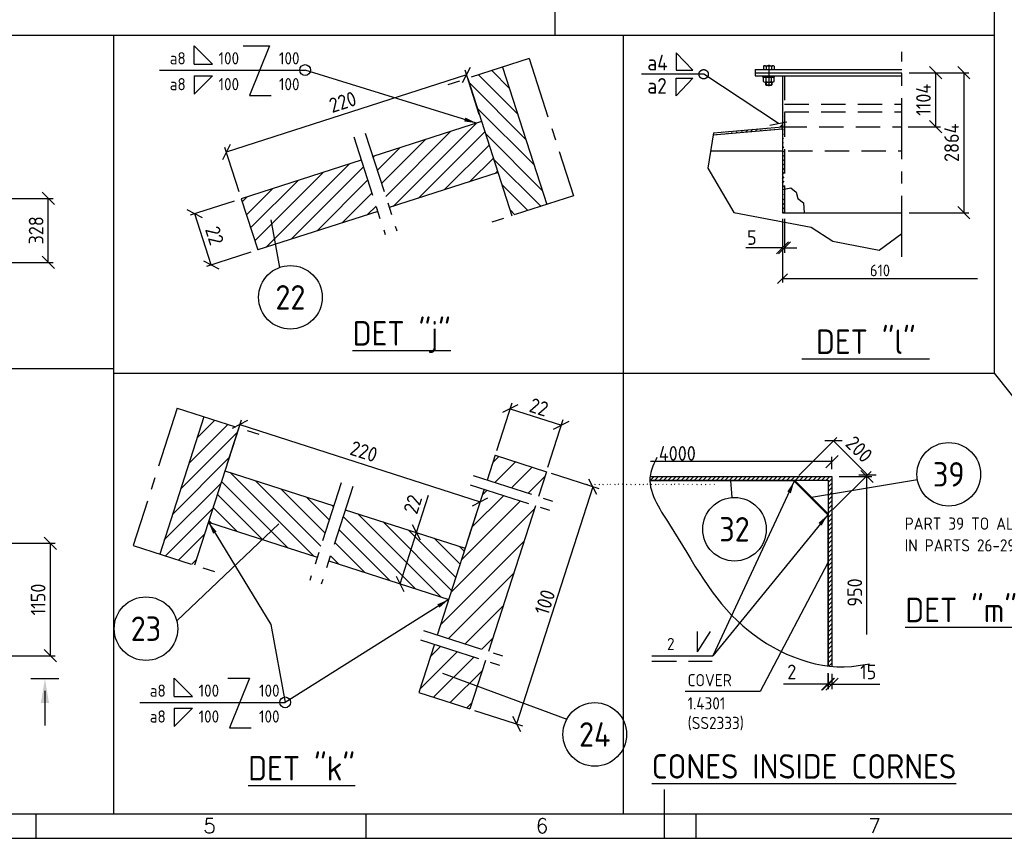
# Model space of a CAD drawing. Extents: x 0 to 84100, y 0 to 59400.
# Tile 4 of 25: x 28916 to 49055, y 500 to 17249. Entities that reach past the tile are written whole.
import ezdxf
from ezdxf.enums import TextEntityAlignment as Align

# ---------------------------------------------------------------- set-up
doc = ezdxf.new("R2010")
doc.units = 0
doc.header["$LTSCALE"] = 1000
for name, pattern in [('CENTER', [2, 1.25, -0.25, 0.25, -0.25]), ('DASHDOT', [1, 0.5, -0.25, 0, -0.25]), ('DASHED', [0.75, 0.5, -0.25])]:
    doc.linetypes.add(name, pattern=pattern)
doc.layers.get('0').update_dxf_attribs({"linetype": 'CONTINUOUS'})
doc.layers.get('DEFPOINTS').update_dxf_attribs({"linetype": 'CONTINUOUS'})
for name, color, linetype in [('STG-CEN-18', 1, 'CENTER'), ('STG-CON-50', 4, 'CONTINUOUS'), ('STG-DAS-18', 1, 'DASHED'), ('STL-FIN-25', 2, 'CONTINUOUS'), ('STX-DIM-18', 1, 'CONTINUOUS'), ('STX-INFO-25', 2, 'CONTINUOUS'), ('STX-NUM-25', 1, 'CONTINUOUS'), ('STX-RAS-18', 1, 'CONTINUOUS')]:
    doc.layers.add(name, color=color, linetype=linetype)
doc.styles.add('ROMANS', font='romans.shx')
doc.styles.get("Standard").update_dxf_attribs({"font": 'isocp.shx'})
doc.dimstyles.new('NORDIC', dxfattribs={"dimscale": 100, "dimtxt": 3, "dimasz": 2.5, "dimexe": 1.25, "dimexo": 1, "dimgap": 0.6, "dimtad": 1, "dimtxsty": 'STANDARD', "dimblk1": 'OBLIQUE', "dimblk2": 'OBLIQUE', "dimsah": 1, "dimcen": 2.5, "dimclrd": 1, "dimclre": 1, "dimclrt": 1, "dimazin": 3, "dimtfac": 1, "dimtdec": 3, "dimtofl": 0, "dimtmove": 0, "dimatfit": 3, "dimtvp": 1, "dimtolj": 1, "dimtzin": 0})
doc.dimstyles.get("Standard").update_dxf_attribs({"dimscale": 100, "dimtxt": 3, "dimasz": 2.5, "dimexe": 1, "dimexo": 1.25, "dimgap": 0.6, "dimtad": 1, "dimtih": 1, "dimtoh": 1, "dimdec": 1, "dimzin": 0, "dimtxsty": 'STANDARD', "dimblk1": 'OBLIQUE', "dimblk2": 'OBLIQUE', "dimsah": 1, "dimcen": 0.09, "dimclrd": 1, "dimclre": 1, "dimclrt": 1, "dimazin": 3, "dimtfac": 1, "dimtdec": 1, "dimtofl": 0, "dimtmove": 0, "dimatfit": 3, "dimtolj": 1, "dimtzin": 0})
doc.dimstyles.new('STANDARD$0', dxfattribs={"dimscale": 100, "dimtxt": 3, "dimasz": 2.5, "dimexe": 1, "dimexo": 1.5, "dimgap": 1, "dimtad": 1, "dimdec": 0, "dimzin": 1, "dimtxsty": 'STANDARD', "dimblk": 'OBLIQUE', "dimcen": 0.09, "dimclrd": 1, "dimclre": 1, "dimclrt": 1, "dimazin": 3, "dimtfac": 1, "dimtdec": 0, "dimtmove": 0, "dimatfit": 3, "dimtolj": 1, "dimtzin": 1})
pattern_1 = [(45, (36271.884, -29363.176), (-44.90128, 44.90128), [])]
pattern_2 = [(135, (-1152.08, -28588.367), (-44.90128, -44.90128), [])]

# ---------------------------------------------------------------- blocks, each defined once
blk = doc.blocks.new('_OBLIQUE')
at = {"color": 0, "linetype": 'BYBLOCK'}
blk.add_line((-0.5, -0.5), (0.5, 0.5), dxfattribs=at)
blk = doc.blocks.new('*D86')
at = {"layer": 'DEFPOINTS', "color": 0, "linetype": 'CONTINUOUS'}
for p in [(27543, 6536), (29543, 6536), (27543, 4236)]:
    blk.add_point(p, dxfattribs=at)
at = {"layer": 'STX-DIM-18', "color": 1, "linetype": 'CONTINUOUS'}
for p, q in [((27693, 6536), (29643, 6536)), ((29543, 4236), (29543, 6536)), ((27693, 4236), (29643, 4236))]:
    blk.add_line(p, q, dxfattribs=at)
at = {"layer": 'STX-DIM-18', "color": 1, "linetype": 'CONTINUOUS', "xscale": 250, "yscale": 250, "zscale": 250}
for p, rotation in [((29543, 6536), 90), ((29543, 4236), 270)]:
    blk.add_blockref('_OBLIQUE', p, dxfattribs=dict(at, rotation=rotation))
at = {"layer": 'STX-DIM-18', "color": 1, "linetype": 'CONTINUOUS', "insert": (29293, 5386), "char_height": 300, "attachment_point": 5, "rotation": 90}
blk.add_mtext('\\A1;1150', dxfattribs=at)
blk = doc.blocks.new('*D145')
at = {"color": 1, "linetype": 'CONTINUOUS'}
for p, q in [((38056, 16119), (33142, 14537)), ((38317, 15309), (38026, 16214)), ((33403, 13728), (33112, 14632))]:
    blk.add_line(p, q, dxfattribs=at)
at = {"layer": 'DEFPOINTS', "color": 0, "linetype": 'CONTINUOUS'}
for p in [(38363, 15167), (33142, 14537), (33449, 13585)]:
    blk.add_point(p, dxfattribs=at)
at = {"color": 1, "linetype": 'CONTINUOUS', "xscale": 250, "yscale": 250, "zscale": 250}
for p, rotation in [((38056, 16119), 17.84159151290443), ((33142, 14537), 197.8415915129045)]:
    blk.add_blockref('_OBLIQUE', p, dxfattribs=dict(at, rotation=rotation))
at = {"color": 1, "linetype": 'CONTINUOUS', "insert": (35523, 15566), "char_height": 300, "attachment_point": 5, "rotation": 17.8416}
blk.add_mtext('\\A1;220', dxfattribs=at)
blk = doc.blocks.new('*D146')
at = {"color": 1, "linetype": 'CONTINUOUS'}
for p, q in [((33306, 13539), (32402, 13248)), ((32834, 12232), (32497, 13279)), ((33643, 12492), (32739, 12201))]:
    blk.add_line(p, q, dxfattribs=at)
at = {"layer": 'DEFPOINTS', "color": 0, "linetype": 'CONTINUOUS'}
for p in [(33449, 13585), (32497, 13279), (33786, 12538)]:
    blk.add_point(p, dxfattribs=at)
at = {"color": 1, "linetype": 'CONTINUOUS', "xscale": 250, "yscale": 250, "zscale": 250}
for p, rotation in [((32497, 13279), 107.8415915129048), ((32834, 12232), 287.8415915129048)]:
    blk.add_blockref('_OBLIQUE', p, dxfattribs=dict(at, rotation=rotation))
at = {"color": 1, "linetype": 'CONTINUOUS', "insert": (32903, 12832), "char_height": 300, "attachment_point": 5, "rotation": 287.8416}
blk.add_mtext('\\A1;22', dxfattribs=at)
blk = doc.blocks.new('*D162')
at = {"color": 1, "linetype": 'CONTINUOUS'}
for p, q in [((33161, 8158), (33452, 9063)), ((33421, 8967), (38335, 7386)), ((38075, 6577), (38366, 7481))]:
    blk.add_line(p, q, dxfattribs=at)
at = {"layer": 'DEFPOINTS', "color": 0, "linetype": 'CONTINUOUS'}
for p in [(33115, 8015), (38335, 7386), (38029, 6434)]:
    blk.add_point(p, dxfattribs=at)
at = {"color": 1, "linetype": 'CONTINUOUS', "xscale": 250, "yscale": 250, "zscale": 250}
for p, rotation in [((33421, 8967), 162.1584084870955), ((38335, 7386), 342.1584084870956)]:
    blk.add_blockref('_OBLIQUE', p, dxfattribs=dict(at, rotation=rotation))
at = {"color": 1, "linetype": 'CONTINUOUS', "insert": (35955, 8415), "char_height": 300, "attachment_point": 5, "rotation": 342.1584}
blk.add_mtext('\\A1;220', dxfattribs=at)
blk = doc.blocks.new('*D163')
at = {"color": 1, "linetype": 'CONTINUOUS'}
for p, q in [((37032, 6755), (37279, 7521)), ((36695, 5707), (37032, 6755)), ((36934, 6786), (36937, 6785)), ((36597, 5739), (36600, 5738))]:
    blk.add_line(p, q, dxfattribs=at)
at = {"layer": 'DEFPOINTS', "color": 0, "linetype": 'CONTINUOUS'}
for p in [(37032, 6755), (37077, 6740), (36740, 5693)]:
    blk.add_point(p, dxfattribs=at)
at = {"color": 1, "linetype": 'CONTINUOUS', "xscale": 250, "yscale": 250, "zscale": 250}
for p, rotation in [((37032, 6755), 72.1584084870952), ((36695, 5707), 252.1584084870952)]:
    blk.add_blockref('_OBLIQUE', p, dxfattribs=dict(at, rotation=rotation))
at = {"color": 1, "linetype": 'CONTINUOUS', "insert": (36956, 7334), "char_height": 300, "attachment_point": 5, "rotation": 72.1584}
blk.add_mtext('\\A1;22', dxfattribs=at)
blk = doc.blocks.new('*D164')
at = {"color": 1}
for p, q in [((38672, 8433), (38986, 9409)), ((38948, 9290), (39995, 8953)), ((39719, 8096), (40033, 9072))]:
    blk.add_line(p, q, dxfattribs=at)
at = {"layer": 'DEFPOINTS', "color": 0}
for p in [(39995, 8953), (38642, 8338), (39689, 8001)]:
    blk.add_point(p, dxfattribs=at)
at = {"color": 1, "xscale": 250, "yscale": 250, "zscale": 250}
for p, rotation in [((38948, 9290), 162.1584084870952), ((39995, 8953), 342.1584084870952)]:
    blk.add_blockref('_OBLIQUE', p, dxfattribs=dict(at, rotation=rotation))
at = {"color": 1, "insert": (39536, 9321), "char_height": 300, "attachment_point": 5, "rotation": 342.1584}
blk.add_mtext('\\A1;22', dxfattribs=at)
blk = doc.blocks.new('*D165')
at = {"color": 1}
for p, q in [((39784, 7970), (40760, 7656)), ((40641, 7694), (39078, 2840)), ((38221, 3115), (39197, 2801))]:
    blk.add_line(p, q, dxfattribs=at)
at = {"layer": 'DEFPOINTS', "color": 0}
for p in [(39689, 8001), (38126, 3146), (39078, 2840)]:
    blk.add_point(p, dxfattribs=at)
at = {"color": 1, "xscale": 250, "yscale": 250, "zscale": 250}
for p, rotation in [((40641, 7694), 72.15840848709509), ((39078, 2840), 252.1584084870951)]:
    blk.add_blockref('_OBLIQUE', p, dxfattribs=dict(at, rotation=rotation))
at = {"color": 1, "insert": (39659, 5331), "char_height": 300, "attachment_point": 5, "rotation": 72.1584}
blk.add_mtext('\\A1;100', dxfattribs=at)
blk = doc.blocks.new('A$C4D08758E')
at = {"layer": 'STX-DIM-18'}
for p, q in [((0, 0), (0, 3.75)), ((0, 3.75), (3.74, 0)), ((0, 0), (3.74, 0))]:
    blk.add_line(p, q, dxfattribs=at)
blk = doc.blocks.new('*D190')
at = {"layer": 'DEFPOINTS', "color": 0}
for p in [(44518, 13299), (44558, 13299), (44518, 12582)]:
    blk.add_point(p, dxfattribs=at)
at = {"layer": 'STX-DIM-18', "color": 1}
for p, q in [((44518, 13174), (44518, 12482)), ((44558, 13174), (44558, 12482)), ((44518, 12582), (43765, 12582)), ((44558, 12582), (44808, 12582))]:
    blk.add_line(p, q, dxfattribs=at)
at = {"layer": 'STX-DIM-18', "color": 1, "xscale": 250, "yscale": 250, "zscale": 250}
blk.add_blockref('_OBLIQUE', (44518, 12582), dxfattribs=at)
at = {"layer": 'STX-DIM-18', "color": 1, "xscale": 250, "yscale": 250, "zscale": 250, "rotation": 180}
blk.add_blockref('_OBLIQUE', (44558, 12582), dxfattribs=at)
at = {"layer": 'STX-DIM-18', "color": 1, "insert": (43891, 12792), "char_height": 300, "attachment_point": 5}
blk.add_mtext('\\A1;5', dxfattribs=at)
blk = doc.blocks.new('*D191')
at = {"layer": 'DEFPOINTS', "color": 0, "linetype": 'CONTINUOUS'}
for p in [(47388, 16163), (46958, 13299), (48227, 13299)]:
    blk.add_point(p, dxfattribs=at)
at = {"layer": 'STX-DIM-18', "color": 1, "linetype": 'CONTINUOUS'}
for p, q in [((47538, 16163), (48327, 16163)), ((48227, 16163), (48227, 13299)), ((47108, 13299), (48327, 13299))]:
    blk.add_line(p, q, dxfattribs=at)
at = {"layer": 'STX-DIM-18', "color": 1, "linetype": 'CONTINUOUS', "xscale": 250, "yscale": 250, "zscale": 250}
for p, rotation in [((48227, 16163), 90), ((48227, 13299), 270)]:
    blk.add_blockref('_OBLIQUE', p, dxfattribs=dict(at, rotation=rotation))
at = {"layer": 'STX-DIM-18', "color": 1, "linetype": 'CONTINUOUS', "insert": (47977, 14731), "char_height": 300, "attachment_point": 5, "rotation": 90}
blk.add_mtext('\\A1;2864', dxfattribs=at)
blk = doc.blocks.new('*D192')
at = {"layer": 'DEFPOINTS', "color": 0, "linetype": 'CONTINUOUS'}
for p in [(46958, 16163), (47651, 16163), (46938, 15059)]:
    blk.add_point(p, dxfattribs=at)
at = {"layer": 'STX-DIM-18', "color": 1, "linetype": 'CONTINUOUS'}
for p, q in [((47108, 16163), (47751, 16163)), ((47651, 15059), (47651, 16163)), ((47088, 15059), (47751, 15059))]:
    blk.add_line(p, q, dxfattribs=at)
at = {"layer": 'STX-DIM-18', "color": 1, "linetype": 'CONTINUOUS', "xscale": 250, "yscale": 250, "zscale": 250}
for p, rotation in [((47651, 16163), 90), ((47651, 15059), 270)]:
    blk.add_blockref('_OBLIQUE', p, dxfattribs=dict(at, rotation=rotation))
at = {"layer": 'STX-DIM-18', "color": 1, "linetype": 'CONTINUOUS', "insert": (47401, 15611), "char_height": 300, "attachment_point": 5, "rotation": 90}
blk.add_mtext('\\A1;1104', dxfattribs=at)
blk = doc.blocks.new('*D195')
at = {"layer": 'DEFPOINTS', "color": 0}
for p in [(46259, 7935), (44744, 7819), (45444, 7119)]:
    blk.add_point(p, dxfattribs=at)
at = {"layer": 'STX-DIM-18', "color": 1}
for p, q in [((44851, 7925), (45630, 8704)), ((45560, 8634), (46259, 7935)), ((45550, 7225), (46330, 8005))]:
    blk.add_line(p, q, dxfattribs=at)
at = {"layer": 'STX-DIM-18', "color": 1, "xscale": 250, "yscale": 250, "zscale": 250}
for p, rotation in [((45560, 8634), 135.0000000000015), ((46259, 7935), 315.0000000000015)]:
    blk.add_blockref('_OBLIQUE', p, dxfattribs=dict(at, rotation=rotation))
at = {"layer": 'STX-DIM-18', "color": 1, "insert": (46086, 8461), "char_height": 300, "attachment_point": 5, "rotation": 315}
blk.add_mtext('\\A1;200', dxfattribs=at)
blk = doc.blocks.new('A$C41C07A5B')
at = {"layer": 'STX-DIM-18'}
for q in [(0, 4.13), (2.65, 4.13)]:
    blk.add_line((0, 0), q, dxfattribs=at)
blk = doc.blocks.new('A1')
at = {"color": 2, "linetype": 'CONTINUOUS'}
for p, q in [((421, 15), (421, 5)), ((292.5, 5), (292.5, 10)), ((360, 5), (360, 10)), ((427.5, 5), (427.5, 10)), ((20, 5), (836, 5))]:
    blk.add_line(p, q, dxfattribs=at)
at = {"color": 4, "linetype": 'CONTINUOUS'}
blk.add_line((25, 10), (831, 10), dxfattribs=at)
at = {"color": 2, "style": 'ROMANS'}
for s, p in [('5', (328, 6.07)), ('6', (396, 6.07)), ('7', (464, 6.07))]:
    blk.add_text(s, height=3, dxfattribs=at).set_placement(p, align=Align.CENTER)
blk = doc.blocks.new('*D201')
at = {"layer": 'DEFPOINTS', "color": 0}
for p in [(45444, 4027), (45454, 4025), (45454, 3654)]:
    blk.add_point(p, dxfattribs=at)
at = {"layer": 'STX-DIM-18', "color": 1}
for p, q in [((45444, 3877), (45444, 3554)), ((45454, 3875), (45454, 3554)), ((45444, 3654), (44536, 3654)), ((45454, 3654), (45444, 3654)), ((45454, 3654), (45704, 3654))]:
    blk.add_line(p, q, dxfattribs=at)
at = {"layer": 'STX-DIM-18', "color": 1, "xscale": 250, "yscale": 250, "zscale": 250}
blk.add_blockref('_OBLIQUE', (45444, 3654), dxfattribs=at)
at = {"layer": 'STX-DIM-18', "color": 1, "xscale": 250, "yscale": 250, "zscale": 250, "rotation": 180}
blk.add_blockref('_OBLIQUE', (45454, 3654), dxfattribs=at)
at = {"layer": 'STX-DIM-18', "color": 1, "insert": (44708, 3904), "char_height": 300, "attachment_point": 5}
blk.add_mtext('\\A1;2', dxfattribs=at)
blk = doc.blocks.new('*D202')
at = {"layer": 'DEFPOINTS', "color": 0}
for p in [(45454, 4025), (45529, 4017), (45529, 3654)]:
    blk.add_point(p, dxfattribs=at)
at = {"layer": 'STX-DIM-18', "color": 1}
for p, q in [((45454, 3875), (45454, 3554)), ((45529, 3867), (45529, 3554)), ((45454, 3654), (45204, 3654)), ((45454, 3654), (45529, 3654)), ((45529, 3654), (46511, 3654))]:
    blk.add_line(p, q, dxfattribs=at)
at = {"layer": 'STX-DIM-18', "color": 1, "xscale": 250, "yscale": 250, "zscale": 250}
blk.add_blockref('_OBLIQUE', (45454, 3654), dxfattribs=at)
at = {"layer": 'STX-DIM-18', "color": 1, "xscale": 250, "yscale": 250, "zscale": 250, "rotation": 180}
blk.add_blockref('_OBLIQUE', (45529, 3654), dxfattribs=at)
at = {"layer": 'STX-DIM-18', "color": 1, "insert": (46270, 3904), "char_height": 300, "attachment_point": 5}
blk.add_mtext('\\A1;15', dxfattribs=at)
blk = doc.blocks.new('*D223')
at = {"layer": 'DEFPOINTS', "color": 0}
for p in [(27543, 13594), (29502, 13594), (27543, 12284)]:
    blk.add_point(p, dxfattribs=at)
at = {"layer": 'STX-RAS-18', "color": 1}
for p, q in [((27693, 13594), (29602, 13594)), ((29502, 12284), (29502, 13594)), ((27693, 12284), (29602, 12284))]:
    blk.add_line(p, q, dxfattribs=at)
at = {"layer": 'STX-RAS-18', "color": 1, "xscale": 250, "yscale": 250, "zscale": 250}
for p, rotation in [((29502, 13594), 90), ((29502, 12284), 270)]:
    blk.add_blockref('_OBLIQUE', p, dxfattribs=dict(at, rotation=rotation))
at = {"layer": 'STX-RAS-18', "color": 1, "insert": (29252, 12939), "char_height": 300, "attachment_point": 5, "rotation": 90}
blk.add_mtext('\\A1;328', dxfattribs=at)

msp = doc.modelspace()

# ---------------------------------------------------------------- hatches: boundary and pattern name
at = {"layer": 'STX-DIM-18'}
h = msp.add_hatch(dxfattribs=at)
h.set_pattern_fill('ANSI31', color=256, scale=20, style=0)
h.set_pattern_definition(pattern_1)
edge = h.paths.add_edge_path()
edge.add_line((44517.54, 13777.146), (44557.54, 13777.146))
edge.add_line((44517.54, 13299.471), (44557.54, 13299.471))
edge.add_line((44557.54, 13785.005), (44557.54, 13299.471))
edge.add_line((44517.54, 16099.471), (44517.54, 13299.471))
h = msp.add_hatch(dxfattribs=at)
h.set_pattern_fill('ANSI31', color=256, scale=20, style=0)
h.set_pattern_definition(pattern_1)
edge = h.paths.add_edge_path()
edge.add_line((43105.504, 14935.934), (44517.54, 15059.471))
edge.add_line((43099.076, 14895.219), (44517.54, 15019.318))
edge.add_line((44509.54, 15058.771), (44509.54, 15018.618))
h = msp.add_hatch(dxfattribs=at)
h.set_pattern_fill('ANSI38', color=256, scale=4, style=0)
h.set_pattern_definition([(45, (36279.884, -29362.476), (-8.980256, 8.980256), []), (135, (36279.884, -29362.476), (-26.9407684, 8.980256), [31.75, -19.05])])
h.paths.add_polyline_path([(44517.54, 15059.471), (44517.54, 15101.765), (44473.294, 15055.6)])
h.paths.add_polyline_path([(44517.54, 15017.33), (44517.54, 14997.913), (44494.811, 15017.33)])
h = msp.add_hatch(dxfattribs=at)
h.set_pattern_fill('ANSI31', color=256, scale=20, style=0)
h.set_pattern_definition([(45, (-1152.08, -28588.367), (-44.90128, 44.90128), [])])
edge = h.paths.add_edge_path()
edge.add_line((45528.58, 7903.545), (41809.846, 7903.545))
edge.add_spline(control_points=[(41809.846, 7903.545), (41807.087, 7878.554), (41805.85, 7853.553), (41806.009, 7828.545)], knot_values=[412.888859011, 412.888859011, 412.888859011, 412.888859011, 492.703698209, 492.703698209, 492.703698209, 492.703698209], degree=3, periodic=0)
edge.add_line((41806.009, 7828.545), (45453.58, 7828.545))
edge.add_line((45453.58, 7828.545), (45453.58, 7534.68))
edge.add_line((45453.58, 7534.68), (45528.58, 7547.231))
edge.add_line((45528.58, 7547.231), (45528.58, 7903.545))
edge = h.paths.add_edge_path()
edge.add_line((45528.58, 7547.231), (45453.58, 7534.68))
edge.add_line((45453.58, 7534.68), (45453.58, 4025.419))
edge.add_spline(control_points=[(45453.58, 4025.419), (45478.576, 4022.355), (45503.579, 4019.674), (45528.58, 4017.385)], knot_values=[5923.654184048, 5923.654184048, 5923.654184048, 5923.654184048, 5998.145193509, 5998.145193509, 5998.145193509, 5998.145193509], degree=3, periodic=0)
edge.add_line((45528.58, 4017.385), (45528.58, 7547.231))
h = msp.add_hatch(dxfattribs=at)
h.set_pattern_fill('ANSI31', color=256, scale=20, angle=90, style=0)
h.set_pattern_definition([(135, (-2458.21, -28669.94), (-44.90128, -44.90128), [])])
h.paths.add_polyline_path([(40662.57, 7746.971), (40499.876, 7746.971), (40500.014, 7736.971), (40663.305, 7736.971)])
h = msp.add_hatch(dxfattribs=at)
h.set_pattern_fill('ANSI31', color=256, scale=20, angle=90, style=0)
h.set_pattern_definition([(135, (-2293.68, -28669.94), (-44.90128, -44.90128), [])])
h.paths.add_polyline_path([(40827.101, 7746.971), (40664.408, 7746.971), (40664.545, 7736.971), (40827.837, 7736.971)])
h = msp.add_hatch(dxfattribs=at)
h.set_pattern_fill('ANSI31', color=256, scale=20, angle=90, style=0)
h.set_pattern_definition([(135, (-2129.15, -28669.94), (-44.90128, -44.90128), [])])
h.paths.add_polyline_path([(40991.633, 7746.971), (40828.94, 7746.971), (40829.077, 7736.971), (40992.368, 7736.971)])
h = msp.add_hatch(dxfattribs=at)
h.set_pattern_fill('ANSI31', color=256, scale=20, angle=90, style=0)
h.set_pattern_definition([(135, (-1975.704, -28669.94), (-44.90128, -44.90128), [])])
h.paths.add_polyline_path([(41145.078, 7746.971), (40982.384, 7746.971), (40982.522, 7736.971), (41145.813, 7736.971)])
h = msp.add_hatch(dxfattribs=at)
h.set_pattern_fill('ANSI31', color=256, scale=20, angle=90, style=0)
h.set_pattern_definition([(135, (-1811.17, -28669.94), (-44.90128, -44.90128), [])])
h.paths.add_polyline_path([(41309.609, 7746.971), (41146.916, 7746.971), (41147.053, 7736.971), (41310.345, 7736.971)])
h = msp.add_hatch(dxfattribs=at)
h.set_pattern_fill('ANSI31', color=256, scale=20, angle=90, style=0)
h.set_pattern_definition([(135, (-1646.64, -28669.94), (-44.90128, -44.90128), [])])
h.paths.add_polyline_path([(41474.141, 7746.971), (41311.448, 7746.971), (41311.585, 7736.971), (41474.876, 7736.971)])
h = msp.add_hatch(dxfattribs=at)
h.set_pattern_fill('ANSI31', color=256, scale=20, angle=90, style=0)
h.set_pattern_definition([(135, (-1470.384, -28669.94), (-44.90128, -44.90128), [])])
h.paths.add_polyline_path([(41650.398, 7746.971), (41487.704, 7746.971), (41487.842, 7736.971), (41651.133, 7736.971)])
h = msp.add_hatch(dxfattribs=at)
h.set_pattern_fill('ANSI31', color=256, scale=20, angle=90, style=0)
h.set_pattern_definition([(135, (-1305.85, -28669.94), (-44.90128, -44.90128), [])])
h.paths.add_polyline_path([(41814.929, 7746.971), (41652.236, 7746.971), (41652.374, 7736.971), (41815.665, 7736.971)])
h = msp.add_hatch(dxfattribs=at)
h.set_pattern_fill('ANSI31', color=256, scale=20, angle=90, style=0)
h.set_pattern_definition([(135, (-1141.32, -28669.94), (-44.90128, -44.90128), [])])
h.paths.add_polyline_path([(41979.461, 7746.971), (41816.768, 7746.971), (41816.905, 7736.971), (41980.197, 7736.971)])
h = msp.add_hatch(dxfattribs=at)
h.set_pattern_fill('ANSI31', color=256, scale=20, angle=90, style=0)
h.set_pattern_definition([(135, (-987.876, -28669.94), (-44.90128, -44.90128), [])])
h.paths.add_polyline_path([(42132.906, 7746.971), (41970.212, 7746.971), (41970.35, 7736.971), (42133.641, 7736.971)])
h = msp.add_hatch(dxfattribs=at)
h.set_pattern_fill('ANSI31', color=256, scale=20, angle=90, style=0)
h.set_pattern_definition([(135, (-823.344, -28669.94), (-44.90128, -44.90128), [])])
h.paths.add_polyline_path([(42297.438, 7746.971), (42134.744, 7746.971), (42134.882, 7736.971), (42298.173, 7736.971)])
h = msp.add_hatch(dxfattribs=at)
h.set_pattern_fill('ANSI31', color=256, scale=20, angle=90, style=0)
h.set_pattern_definition([(135, (-658.81, -28669.94), (-44.90128, -44.90128), [])])
h.paths.add_polyline_path([(42461.969, 7746.971), (42299.276, 7746.971), (42299.413, 7736.971), (42462.705, 7736.971)])
h = msp.add_hatch(dxfattribs=at)
h.set_pattern_fill('ANSI31', color=256, scale=20, angle=90, style=0)
h.set_pattern_definition([(135, (-478.61, -28669.94), (-44.90128, -44.90128), [])])
h.paths.add_polyline_path([(42642.172, 7746.971), (42479.479, 7746.971), (42479.617, 7736.971), (42642.908, 7736.971)])
h = msp.add_hatch(dxfattribs=at)
h.set_pattern_fill('ANSI31', color=256, scale=20, angle=90, style=0)
h.set_pattern_definition([(135, (-299.004, -28669.94), (-44.90128, -44.90128), [])])
h.paths.add_polyline_path([(42821.778, 7746.971), (42659.084, 7746.971), (42659.222, 7736.971), (42822.513, 7736.971)])
h = msp.add_hatch(dxfattribs=at)
h.set_pattern_fill('ANSI31', color=256, scale=20, angle=90, style=0)
h.set_pattern_definition([(135, (-119.4, -28669.94), (-44.90128, -44.90128), [])])
h.paths.add_polyline_path([(43001.383, 7746.971), (42838.689, 7746.971), (42838.827, 7736.971), (43002.118, 7736.971)])
h = msp.add_hatch(dxfattribs=at)
h.set_pattern_fill('ANSI31', color=256, scale=20, angle=90, style=0)
h.set_pattern_definition([(135, (60.206, -28669.94), (-44.90128, -44.90128), [])])
h.paths.add_polyline_path([(43180.988, 7746.971), (43018.294, 7746.971), (43018.432, 7736.971), (43181.723, 7736.971)])
h = msp.add_hatch(dxfattribs=at)
h.set_pattern_fill('ANSI31', color=256, scale=20, angle=90, style=0)
h.set_pattern_definition([(135, (1635.747, -28588.367), (-44.90128, -44.90128), [])])
h.paths.add_polyline_path([(44756.528, 7828.545), (44593.834, 7828.545), (44593.972, 7818.545), (44757.263, 7818.545)])
h = msp.add_hatch(dxfattribs=at)
h.set_pattern_fill('ANSI31', color=256, scale=20, angle=45, style=0)
h.set_pattern_definition([(90, (-1152.08, -28588.367), (-63.5, 1e-14), [])])
h.paths.add_polyline_path([(44748.58, 7828.545), (44744.438, 7818.545), (45443.58, 7119.403), (45453.58, 7123.545)])
h = msp.add_hatch(dxfattribs=at)
h.set_pattern_fill('ANSI31', color=256, scale=20, angle=90, style=0)
h.set_pattern_definition(pattern_2)
h.paths.add_polyline_path([(45453.58, 7123.545), (45443.58, 7119.403), (45443.58, 6034.072), (45453.58, 6033.937)])
h = msp.add_hatch(dxfattribs=at)
h.set_pattern_fill('ANSI31', color=256, scale=20, angle=90, style=0)
h.set_pattern_definition(pattern_2)
h.paths.add_polyline_path([(45453.58, 6033.937), (45443.58, 6034.072), (45443.58, 5140.039), (45453.58, 5139.903)])
h = msp.add_hatch(dxfattribs=at)
h.set_pattern_fill('ANSI31', color=256, scale=20, angle=90, style=0)
h.set_pattern_definition(pattern_2)
edge = h.paths.add_edge_path()
edge.add_line((45453.58, 5139.903), (45443.58, 5140.039))
edge.add_line((45443.58, 5140.039), (45443.58, 4026.665))
edge.add_spline(control_points=[(45443.58, 4026.665), (45446.913, 4026.243), (45450.247, 4025.828), (45453.58, 4025.419)], knot_values=[5913.719840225, 5913.719840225, 5913.719840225, 5913.719840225, 5923.654184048, 5923.654184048, 5923.654184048, 5923.654184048], degree=3, periodic=0)
edge.add_line((45453.58, 4025.419), (45453.58, 5139.903))
at = {"layer": 'STX-RAS-18', "linetype": 'CONTINUOUS'}
h = msp.add_hatch(dxfattribs=at)
h.set_pattern_fill('ANSI31', color=256, scale=2000, style=0)
h.set_pattern_definition([(135, (104711.47, -8923.57), (176.7767, 176.7767), [])])
h.paths.add_polyline_path([(38792.923, 16278.141), (38078.993, 16048.351), (38983.559, 13237.968), (39697.489, 13467.757)])
h = msp.add_hatch(dxfattribs=at)
h.set_pattern_fill('ANSI31', color=256, scale=2000, angle=90, style=0)
h.set_pattern_definition([(45, (104711.47, -8923.57), (176.7767, -176.7767), [])])
h.paths.add_polyline_path([(36137.905, 14450.603), (36474.93, 13403.505), (38699.788, 14119.61), (38362.763, 15166.708)])
h.paths.add_polyline_path([(36239.014, 13327.571), (35901.989, 14374.669), (33448.756, 13585.057), (33785.781, 12537.959)])
h = msp.add_hatch(dxfattribs=at)
h.set_pattern_fill('ANSI31', color=256, scale=2000, style=0)
h.set_pattern_definition([(45, (-33233.95, -16074.78), (-176.7767, 176.7767), [])])
h.paths.add_polyline_path([(31780.029, 6316.548), (32493.959, 6086.758), (33398.525, 8897.141), (32684.595, 9126.931)])
at = {"layer": 'STX-RAS-18'}
h = msp.add_hatch(dxfattribs=at)
h.set_pattern_fill('ANSI31', color=256, scale=100, style=0)
h.set_pattern_definition([(45, (-22590.04, -13482.9), (-224.5064, 224.5064), [])])
h.paths.add_polyline_path([(39525.182, 7492.815), (39688.633, 8000.637), (38641.535, 8337.662), (38478.084, 7829.84)])
h.paths.add_polyline_path([(39464.846, 7305.357), (38417.748, 7642.382), (37457.704, 4659.636), (38504.802, 4322.611)])
h.paths.add_polyline_path([(38444.466, 4135.153), (37397.368, 4472.178), (37078.964, 3482.935), (38126.062, 3145.91)])
at = {"layer": 'STX-RAS-18', "linetype": 'CONTINUOUS'}
h = msp.add_hatch(dxfattribs=at)
h.set_pattern_fill('ANSI31', color=256, scale=2000, angle=90, style=0)
h.set_pattern_definition([(135, (-33233.95, -16074.78), (-176.7767, -176.7767), [])])
h.paths.add_polyline_path([(33114.755, 8015.499), (32777.73, 6968.401), (35002.587, 6252.295), (35339.612, 7299.393)])
h.paths.add_polyline_path([(37691.737, 5386.75), (38028.762, 6433.848), (35575.529, 7223.459), (35238.504, 6176.361)])

# ---------------------------------------------------------------- linework, layer by layer
at = {"color": 1, "linetype": 'CONTINUOUS'}
for p, q in [((45678.58, 7903.545), (46346.067, 7903.545)), ((46246.067, 4670.962), (46246.067, 7903.545))]:
    msp.add_line(p, q, dxfattribs=at)
at = {"layer": 'STG-CEN-18', "color": 1, "linetype": 'CENTER'}
for p, q in [((39337.613, 16453.458), (37571.674, 15885.062)), ((39337.613, 16453.458), (40242.179, 13643.075)), ((35984.712, 14926.556), (36628.124, 12927.551)), ((35748.795, 14850.623), (36392.207, 12851.617)), ((40242.179, 13643.075), (38476.24, 13074.679)), ((32139.905, 9302.248), (31235.339, 6491.865)), ((32139.905, 9302.248), (33905.844, 8733.853)), ((38192.512, 7921.756), (39810.754, 7400.899)), ((35492.806, 7775.346), (34849.394, 5776.341)), ((35728.722, 7699.413), (35085.311, 5700.408)), ((38132.176, 7734.298), (39750.418, 7213.441)), ((31235.339, 6491.865), (33001.278, 5923.469)), ((37172.132, 4751.552), (38790.374, 4230.695)), ((37111.796, 4564.094), (38730.038, 4043.237))]:
    msp.add_line(p, q, dxfattribs=at)
at = {"layer": 'STG-CEN-18'}
msp.add_lwpolyline([(46957.54, 12396.34), (46957.54, 16591.301)], dxfattribs=at)
msp.add_circle((42905.877, 16132.678), 94.892, dxfattribs=at)
at = {"layer": 'STG-CON-50'}
for p, q in [((38792.923, 16278.141), (39697.489, 13467.757)), ((38078.993, 16048.351), (38983.559, 13237.968)), ((38362.763, 15166.708), (36137.905, 14450.603)), ((35901.989, 14374.669), (33448.756, 13585.057)), ((38699.788, 14119.61), (36474.93, 13403.505)), ((33448.756, 13585.057), (33785.781, 12537.959)), ((36239.014, 13327.571), (33785.781, 12537.959)), ((32684.595, 9126.931), (31780.029, 6316.548)), ((33398.525, 8897.141), (32493.959, 6086.758)), ((38641.535, 8337.662), (38478.084, 7829.84)), ((38641.535, 8337.662), (39688.633, 8000.637)), ((33114.755, 8015.499), (35339.612, 7299.393)), ((39688.633, 8000.637), (39525.182, 7492.815)), ((41809.846, 7903.545), (45528.58, 7903.545)), ((45528.58, 7903.545), (45528.58, 4017.323)), ((41806.009, 7828.545), (45453.58, 7828.545)), ((41806.146, 7818.545), (44744.438, 7818.545)), ((45443.58, 7119.403), (44744.438, 7818.545)), ((45453.58, 7123.545), (44748.58, 7828.545)), ((45453.58, 7137.687), (44762.722, 7828.545)), ((45453.58, 7828.545), (45453.58, 4025.401)), ((38417.748, 7642.382), (37457.704, 4659.636)), ((39464.846, 7305.357), (38504.802, 4322.611)), ((35575.529, 7223.459), (38028.762, 6433.848)), ((45443.58, 7119.403), (45443.58, 4026.655)), ((32777.73, 6968.401), (35002.587, 6252.295)), ((35238.504, 6176.361), (37691.737, 5386.75)), ((37397.368, 4472.178), (37078.964, 3482.935)), ((38444.466, 4135.153), (38126.062, 3145.91)), ((29144.947, 3767.467), (29719.947, 3767.467)), ((37078.964, 3482.935), (38126.062, 3145.91))]:
    msp.add_line(p, q, dxfattribs=at)
at = {"layer": 'STG-CON-50', "linetype": 'DASHDOT', "ltscale": 60}
msp.add_lwpolyline([(44237.54, 16325.439), (44237.54, 15890.762)], dxfattribs=at)
at = {"layer": 'STG-CON-50', "linetype": 'CONTINUOUS'}
for points in [[(43957.54, 16227.471), (46957.54, 16227.471)], [(43957.54, 16163.471), (46957.54, 16163.471)], [(43957.54, 16099.471), (46957.54, 16099.471)], [(43046.701, 14563.471), (44517.54, 14563.471)], [(44557.54, 13785.005), (44557.54, 13299.471)], [(44517.54, 13299.471), (46957.54, 13299.471)]]:
    msp.add_lwpolyline(points, dxfattribs=at)
at = {"layer": 'STG-CON-50', "linetype": 'CONTINUOUS', "ltscale": 60}
for points in [[(43957.54, 16227.471), (43957.54, 16099.471)], [(44517.54, 16099.471), (44517.54, 13299.471)], [(43099.076, 14895.219), (44517.54, 15019.318)], [(43105.504, 14935.934), (44517.54, 15059.471)], [(44509.54, 15058.771), (44509.54, 15018.618)]]:
    msp.add_lwpolyline(points, dxfattribs=at)
at = {"layer": 'STG-CON-50', "linetype": 'CONTINUOUS', "ltscale": 75}
for points in [[(44126.689, 16295.471), (44126.689, 16227.471)], [(44154.402, 16307.471), (44320.679, 16307.471)], [(44182.115, 16295.471), (44182.115, 16227.471)], [(44292.966, 16295.471), (44292.966, 16227.471)], [(44348.391, 16295.471), (44348.391, 16227.471)], [(44117.54, 16075.471), (44117.54, 16099.471)], [(44117.54, 16075.471), (44357.54, 16075.471)], [(44126.689, 15983.471), (44126.689, 16063.471)], [(44154.402, 15971.471), (44320.679, 15971.471)], [(44173.54, 15971.471), (44173.54, 15915.471)], [(44173.54, 15915.471), (44181.54, 15907.471)], [(44173.54, 15915.471), (44301.54, 15915.471)], [(44181.54, 15971.471), (44181.54, 15907.471)], [(44182.115, 15983.471), (44182.115, 16063.471)], [(44292.966, 15983.471), (44292.966, 16063.471)], [(44293.54, 15971.471), (44293.54, 15907.471)], [(44293.54, 15907.471), (44301.54, 15915.471)], [(44301.54, 15971.471), (44301.54, 15915.471)], [(44348.391, 15983.471), (44348.391, 16063.471)], [(44357.54, 16075.471), (44357.54, 16099.471)], [(44181.54, 15907.471), (44293.54, 15907.471)]]:
    msp.add_lwpolyline(points, dxfattribs=at)
at = {"layer": 'STG-CON-50'}
msp.add_lwpolyline([(29432.447, 3517.467), (29432.447, 2805.088)], dxfattribs=at)
at = {"layer": 'STG-CON-50', "linetype": 'CONTINUOUS', "ltscale": 75}
for centre, radius, start, end in [((44154.402, 16269.471), 38, 43.1735511, 136.8264489), ((44237.54, 16173.471), 134, 65.5673023, 114.4326977), ((44320.679, 16269.471), 38, 43.1735511, 136.8264489), ((44154.402, 16037.471), 38, 43.1735511, 136.8264489), ((44154.402, 16009.471), 38, 223.1735511, 316.8264489), ((44237.54, 15941.471), 134, 65.5673023, 114.4326977), ((44237.54, 16105.471), 134, 245.5673023, 294.4326977), ((44320.679, 16037.471), 38, 43.1735511, 136.8264489), ((44320.679, 16009.471), 38, 223.1735511, 316.8264489)]:
    msp.add_arc(centre, radius, start, end, dxfattribs=at)
at = {"layer": 'STG-CON-50'}
msp.add_solid([(29349.113, 3267.467), (29432.447, 3767.467), (29515.78, 3267.467)], dxfattribs=at)
at = {"layer": 'STG-DAS-18', "linetype": 'DASHED'}
for p, q in [((44517.54, 15059.471), (46957.54, 15059.471)), ((41847.276, 4124.934), (43080.472, 4124.934))]:
    msp.add_line(p, q, dxfattribs=at)
for points in [[(44557.54, 16099.471), (44557.54, 13785.829)], [(44557.54, 15523.471), (46957.54, 15523.471)], [(44557.54, 15363.471), (46957.54, 15363.471)], [(44630.624, 14563.471), (46957.54, 14563.471)]]:
    msp.add_lwpolyline(points, dxfattribs=at)
at = {"layer": 'STL-FIN-25', "linetype": 'CONTINUOUS'}
for p, q in [((45444.879, 6139.055), (44059.652, 3500.587)), ((44059.652, 3500.587), (42526.578, 3500.587))]:
    msp.add_line(p, q, dxfattribs=at)
at = {"layer": 'STX-DIM-18'}
for p, q in [((39858.747, 31791.94), (39858.747, 16935.738)), ((48844.2, 31791.94), (48844.2, 10014.175)), ((2500, 16935.738), (48844.2, 16935.738)), ((30834.054, 16935.738), (30834.054, 1000)), ((41266.805, 1000), (41266.805, 16935.738)), ((33486.913, 16713.893), (34025.521, 16713.893)), ((34025.521, 16713.893), (33613.644, 15700.774)), ((31779.008, 16218.827), (34754.226, 16218.827)), ((33613.644, 15700.774), (34057.204, 15700.774)), ((44473.294, 15055.6), (44517.54, 15101.765)), ((44473.294, 15055.6), (44517.54, 15059.471)), ((44494.811, 15017.33), (44517.54, 15017.33)), ((44494.811, 15017.33), (44517.54, 14997.913)), ((44517.54, 15059.471), (44517.54, 15101.765)), ((44517.54, 15017.33), (44517.54, 14997.913)), ((34051.688, 13156.958), (34232.176, 12179.847)), ((15322.181, 10112.915), (30834.054, 10112.915)), ((30834.054, 10014.175), (48844.2, 10014.175)), ((48844.2, 10014.175), (51021.206, 7299.411)), ((40499.876, 7746.971), (40500.014, 7736.971)), ((43452.338, 7823.466), (43481.925, 7471.301)), ((44748.58, 7828.545), (44744.438, 7818.545)), ((45114.531, 7477.941), (47277.385, 7839.893)), ((45453.58, 7123.545), (45443.58, 7119.403)), ((34218.397, 6935.583), (32129.401, 4946.784)), ((41844.991, 4235.302), (43093.243, 4235.302)), ((37562.248, 3877.851), (40107.276, 2936.457)), ((33173.775, 3776.426), (33617.335, 3776.426)), ((33617.335, 3776.426), (33205.458, 2763.307)), ((31370.822, 3281.359), (34346.039, 3281.359)), ((33205.458, 2763.307), (33649.017, 2763.307))]:
    msp.add_line(p, q, dxfattribs=at)
at = {"layer": 'STX-DIM-18', "ltscale": 20}
for p, q in [((42682.048, 16215.511), (42346.531, 16571.728)), ((42346.531, 16571.728), (42346.531, 16215.511)), ((42346.531, 16215.511), (42682.048, 16215.511)), ((42682.048, 16049.844), (42346.531, 15693.627)), ((42346.531, 15693.627), (42346.531, 16049.844)), ((42346.531, 16049.844), (42682.048, 16049.844))]:
    msp.add_line(p, q, dxfattribs=at)
at = {"layer": 'STX-DIM-18', "color": 1}
for p, q in [((44517.54, 12723.573), (44517.54, 11870.954)), ((44517.54, 11950.954), (48505.782, 11950.954)), ((45528.58, 8053.545), (45528.58, 8307.1)), ((45528.58, 8207.1), (41817.903, 8207.1))]:
    msp.add_line(p, q, dxfattribs=at)
at = {"layer": 'STX-DIM-18'}
for points in [[(43105.504, 14935.934), (42991.412, 14213.262), (43521.204, 13306.544), (45107.431, 13005.094), (45547.093, 12720.338), (46492.508, 12531.742), (46957.54, 12875.291)], [(44517.54, 13777.146), (44690.166, 13811.062), (44800.476, 13720.619), (44831.59, 13587.782), (44944.729, 13500.165), (44958.871, 13299.471)]]:
    msp.add_lwpolyline(points, dxfattribs=at)
at = {"layer": 'STX-DIM-18', "linetype": 'CONTINUOUS'}
for centre in [(34754.226, 16218.827), (34346.039, 3281.359)]:
    msp.add_circle(centre, 110.392, dxfattribs=at)
at = {"layer": 'STX-DIM-18'}
msp.add_spline([(41944.974, 8290.631), (41815.254, 7941.675), (42204.41, 6923.19), (43705.444, 4849.185), (45929.195, 4015.88), (46299.821, 4071.433)], degree=3, dxfattribs=at)
at = {"layer": 'STX-NUM-25', "linetype": 'CONTINUOUS'}
for centre in [(34453.427, 11568.662), (47918.352, 7947.882), (43536.343, 6823.582), (31498.771, 4789.284), (40678.385, 2626.079)]:
    msp.add_circle(centre, 650, dxfattribs=at)

# ---------------------------------------------------------------- block references
at = {"color": 1, "linetype": 'CONTINUOUS', "xscale": 250, "yscale": 250, "zscale": 250, "rotation": 90}
msp.add_blockref('_OBLIQUE', (46246.067, 7903.545), dxfattribs=at)
at = {"layer": 'STG-CON-50', "xscale": 100, "yscale": 100, "zscale": 100}
msp.add_blockref('A1', (0, 0), dxfattribs=at)
at = {"layer": 'STX-DIM-18', "linetype": 'CONTINUOUS', "xscale": 100, "yscale": 100, "zscale": 100}
for name, p in [('A$C4D08758E', (32487.055, 16339.654)), ('A$C41C07A5B', (42782.753, 4315.337)), ('A$C4D08758E', (32078.869, 3402.187))]:
    msp.add_blockref(name, p, dxfattribs=at)
at = {"layer": 'STX-DIM-18', "linetype": 'CONTINUOUS', "xscale": -100, "yscale": 100, "zscale": 100, "rotation": 180}
for p in [(32487.055, 16097.999), (32078.869, 3160.532)]:
    msp.add_blockref('A$C4D08758E', p, dxfattribs=at)
at = {"layer": 'STX-DIM-18', "color": 1, "xscale": 200, "yscale": 200, "zscale": 200, "rotation": 180}
msp.add_blockref('_OBLIQUE', (44517.54, 11950.954), dxfattribs=at)
at = {"layer": 'STX-DIM-18', "color": 1, "xscale": 250, "yscale": 250, "zscale": 250}
msp.add_blockref('_OBLIQUE', (45528.58, 8207.1), dxfattribs=at)

# ---------------------------------------------------------------- texts
at = {"color": 1, "linetype": 'CONTINUOUS', "insert": (45996.067, 5528.545), "char_height": 300, "attachment_point": 5, "rotation": 90}
msp.add_mtext('\\A1;950', dxfattribs=at)
at = {"layer": 'STX-DIM-18', "ltscale": 20}
for s, p in [('a4', (41752.232, 16210.992)), ('a2', (41752.232, 15734.363))]:
    msp.add_text(s, height=320, dxfattribs=at).set_placement(p)
at = {"layer": 'STX-DIM-18', "color": 1, "attachment_point": 5}
for s, insert, char_height in [('610', (46511.661, 12118.954), 240), ('4000', (42367.109, 8375.526), 300)]:
    msp.add_mtext(s, dxfattribs=dict(at, insert=insert, char_height=char_height))
at = {"layer": 'STX-INFO-25'}
for s, p in [('a8', (32148.361, 16459.543)), ('100', (33193.894, 16459.543)), ('100', (34429.524, 16459.543)), ('a8', (32148.361, 15929.998)), ('100', (33193.894, 15929.998)), ('100', (34429.524, 15929.998)), ('2', (42232.967, 4476.018)), ('a8', (31740.175, 3522.076)), ('100', (32785.707, 3522.076)), ('100', (34021.337, 3522.076)), ('a8', (31740.175, 2992.53)), ('100', (32785.707, 2992.53)), ('100', (34021.337, 2992.53))]:
    msp.add_text(s, height=250, dxfattribs=at).set_placement(p, align=Align.MIDDLE)
at = {"layer": 'STX-INFO-25', "color": 4}
for s, p in [('%%uDET "j"', (36729.586, 10804.942)), ('%%uDET "m"', (48171.335, 5220.692)), ('%%uDET "k"', (34682.447, 1981.906)), ('%%uCONES INSIDE CORNES', (44958.064, 1972.728))]:
    msp.add_text(s, height=500, dxfattribs=at).set_placement(p, align=Align.MIDDLE)
msp.add_text('%%U DET "l" ', height=500, dxfattribs=at).set_placement((44916.394, 10410.672))
at = {"layer": 'STX-INFO-25'}
for s, p in [('PART 39 TO ALL CORNERS', (47017.428, 6813.698)), ('IN PARTS 26-29, 34-36', (47017.428, 6368.737)), ('COVER', (42577.192, 3610.637)), ('1.4301', (42577.192, 3135.559)), ('(SS2333)', (42577.192, 2735.011))]:
    msp.add_text(s, height=250, dxfattribs=at).set_placement(p)
at = {"layer": 'STX-NUM-25', "color": 4, "linetype": 'CONTINUOUS'}
for s, p in [('22', (34453.427, 11568.662)), ('39', (47918.352, 7947.882)), ('32', (43536.343, 6823.582)), ('23', (31498.771, 4789.284)), ('24', (40678.385, 2626.079))]:
    msp.add_text(s, height=500, dxfattribs=at).set_placement(p, align=Align.MIDDLE)

# ---------------------------------------------------------------- dimensions: what is measured, and where the dimension line sits
at = {"linetype": 'CONTINUOUS'}
for p1, p2, distance, text, picture, middle in [((38362.763, 15166.708), (33448.756, 13585.057), -1000, '220', '*D145', (35522.767, 15565.795)), ((33785.781, 12537.959), (33448.756, 13585.057), 1000, '22', '*D146', (32903.366, 12831.728)), ((33114.755, 8015.499), (38028.762, 6433.848), 1000, '220', '*D162', (35954.75, 8414.585))]:
    dim = msp.add_aligned_dim(p1=p1, p2=p2, distance=distance, text=text, dimstyle='STANDARD$0', dxfattribs=at)
    dim.commit()
    dim.dimension.update_dxf_attribs({"geometry": picture, "text_midpoint": middle})
for p1, p2, text, picture, middle in [((38641.535, 8337.662), (39688.633, 8000.637), '22', '*D164', (39535.82, 9320.985)), ((39688.633, 8000.637), (38126.062, 3145.91), '100', '*D165', (39659.354, 5331.228))]:
    dim = msp.add_aligned_dim(p1=p1, p2=p2, distance=1000, text=text, dimstyle='NORDIC')
    dim.commit()
    dim.dimension.update_dxf_attribs({"geometry": picture, "text_midpoint": middle})
dim = msp.add_linear_dim(base=(37032.497, 6754.511), p1=(36739.83, 5693.136), p2=(37076.855, 6740.234), angle=72.1584085, text='22', dimstyle='STANDARD$0', dxfattribs=at)
dim.commit()
dim.dimension.update_dxf_attribs({"geometry": '*D163', "text_midpoint": (37194.213, 7256.945), "dimtype": 161})
at = {"layer": 'STX-DIM-18', "linetype": 'CONTINUOUS'}
for base, p1, p2, picture, middle in [((47650.9, 16163.471), (46937.745, 15059.471), (46957.54, 16163.471), '*D192', (47400.9, 15611.471)), ((48227.264, 13299.471), (47387.605, 16163.471), (46957.54, 13299.471), '*D191', (47977.235, 14731.471))]:
    dim = msp.add_linear_dim(base=base, p1=p1, p2=p2, angle=90, dimstyle='STANDARD$0', dxfattribs=at)
    dim.commit()
    dim.dimension.update_dxf_attribs({"geometry": picture, "text_midpoint": middle})
at = {"layer": 'STX-DIM-18'}
for base, p1, p2, text, dimstyle, picture, middle in [((44517.54, 12581.607), (44557.54, 13299.471), (44517.54, 13299.471), '5', 'STANDARD', '*D190', (43891.327, 12791.607)), ((45528.58, 3654.32), (45453.58, 4025.401), (45528.58, 4017.323), '15', 'STANDARD$0', '*D202', (46269.793, 3904.32))]:
    dim = msp.add_linear_dim(base=base, p1=p1, p2=p2, text=text, dimstyle=dimstyle, dxfattribs=at)
    dim.commit()
    dim.dimension.update_dxf_attribs({"geometry": picture, "text_midpoint": middle})
dim = msp.add_aligned_dim(p1=(44744.438, 7818.545), p2=(45443.58, 7119.403), distance=1152.906, text='200', dimstyle='STANDARD$0', dxfattribs=at)
dim.commit()
dim.dimension.update_dxf_attribs({"geometry": '*D195', "text_midpoint": (46086.034, 8460.999)})
at = {"layer": 'STX-DIM-18', "linetype": 'CONTINUOUS'}
dim = msp.add_linear_dim(base=(29543.362, 6535.818), p1=(27543.362, 4235.818), p2=(27543.362, 6535.818), angle=90, text='1150', dimstyle='STANDARD$0', dxfattribs=at)
dim.commit()
dim.dimension.update_dxf_attribs({"geometry": '*D86', "text_midpoint": (29293.362, 5385.818)})
at = {"layer": 'STX-DIM-18'}
dim = msp.add_linear_dim(base=(45453.58, 3654.32), p1=(45443.58, 4026.655), p2=(45453.58, 4025.401), text='2', dimstyle='STANDARD$0', dxfattribs=at)
dim.commit()
dim.dimension.update_dxf_attribs({"geometry": '*D201', "text_midpoint": (44708.462, 3654.32), "dimtype": 160})
at = {"layer": 'STX-RAS-18'}
dim = msp.add_linear_dim(base=(29502.294, 13594.456), p1=(27543.449, 12283.775), p2=(27543.449, 13594.456), angle=90, text='328', dimstyle='STANDARD$0', dxfattribs=at)
dim.commit()
dim.dimension.update_dxf_attribs({"geometry": '*D223', "text_midpoint": (29252.264, 12939.116)})

# ---------------------------------------------------------------- leaders
at = {"layer": 'STX-DIM-18'}
for points in [[(38258.535, 15133.161), (34754.226, 16218.827)], [(44758.421, 7804.563), (43093.243, 4235.302)], [(45443.58, 7119.403), (43093.243, 4235.302)], [(32777.73, 6968.401), (34056.187, 4874.034), (34346.039, 3281.359)], [(37691.737, 5386.75), (34346.039, 3281.359)]]:
    msp.add_leader(points, dimstyle='STANDARD', dxfattribs=at)
at = {"layer": 'STX-DIM-18', "ltscale": 20}
msp.add_leader([(44433.069, 15125.122), (42905.877, 16132.678), (41630.837, 16132.678)], dimstyle='STANDARD', override={"dimldrblk": 'OBLIQUE'}, dxfattribs=at)

doc.saveas('drawing.dxf')
